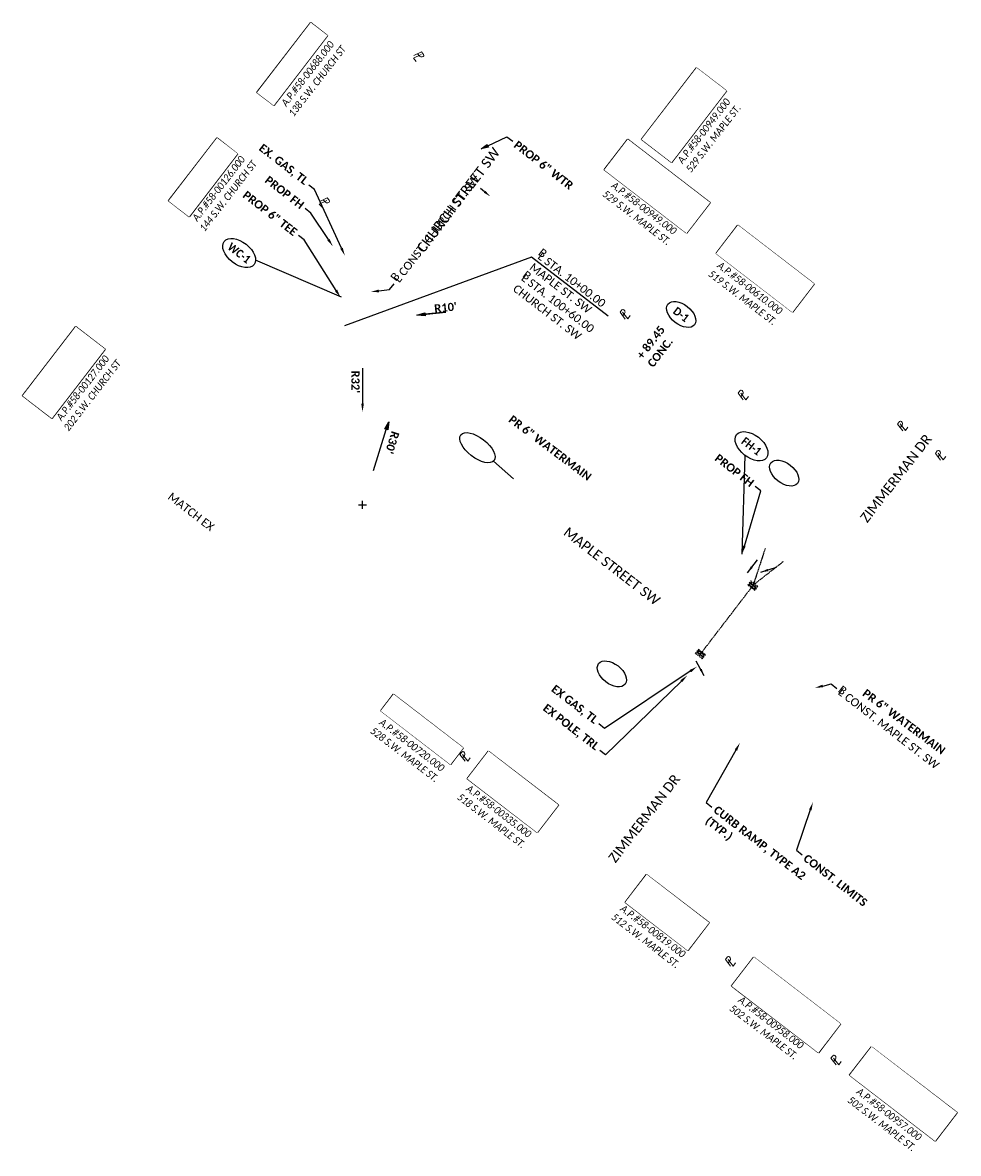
# Model space of a CAD drawing. Header units: feet. Extents: x 2204748 to 2209851, y 304262 to 307692.
# Tile 1 of 11: x 2205575 to 2205897, y 306338 to 306727. Entities that reach past the tile are written whole.
import ezdxf
from ezdxf import colors
from ezdxf.entities.mleader import LeaderData, LeaderLine
from ezdxf.math import Vec2, Vec3

# ---------------------------------------------------------------- set-up
doc = ezdxf.new("R2010")
doc.units = ezdxf.units.FT
doc.header["$MEASUREMENT"] = 0
doc.set_wipeout_variables(frame=1)
doc.header["$PDMODE"] = 3
doc.header["$PDSIZE"] = 5
for name, pattern in [('OhDOT_USTN1', [0.055, 0.014, -0.041]), ('OhDOT_USTN2', [0.11, 0.069, -0.041]), ('OhDOT_USTN4', [0.22, 0.11, -0.041, 0.028, -0.041]), ('OhDOT_USTN5', [0.11, 0.055, -0.055]), ('OhDOT_USTN6', [0.223, 0.083, -0.028, 0.028, -0.028, 0.028, -0.028]), ('OhDOT_USTN7', [0.221, 0.11, -0.028, 0.055, -0.028]), ('REDO_Drainage01', [1.6, 0.85, -0.75]), ('setbackex', [1.4, 1.3, -0.1])]:
    doc.linetypes.add(name, pattern=pattern)
for name, color, linetype in [('0_Text+_Line_Mask', 9, 'Continuous'), ('DR_X_Cells', 121, 'Continuous'), ('DR_X_Storm_Sewer', 151, 'OhDOT_USTN5'), ('DV_X_Owner_Labels', 7, 'setbackex'), ('DV_X_Text', 7, 'Continuous'), ('RW_X_Text', 7, 'Continuous'), ('SH_TextM', 7, 'Continuous'), ('UT_P_Sanitary_Text', 7, 'Continuous'), ('UT_P_Water_Text', 7, 'Continuous'), ('UT_X_Electric_Cells', 1, 'Continuous')]:
    doc.layers.add(name, color=color, linetype=linetype)
doc.styles.add('Simplex Normal (0.14)', font='calibri.ttf', dxfattribs={"height": 0.14})
doc.styles.add('Slanted Normal (0.125) Font 31', font='calibrii.ttf', dxfattribs={"width": 0.9, "height": 0.125})
doc.styles.add('Slanted-Normal', font='calibriz.ttf', dxfattribs={"height": 0.14})
doc.styles.add('Slanted-Sub Title', font='calibriz.ttf', dxfattribs={"height": 0.17})
doc.styles.add('Straight Normal (0.14) Font 30', font='calibrib.ttf', dxfattribs={"height": 0.14})
doc.styles.add('Straight-Normal', font='calibrib.ttf', dxfattribs={"height": 0.14})
doc.dimstyles.new('Dec Straight 0', dxfattribs={"dimtxt": 0.14, "dimasz": 0.14, "dimexe": 0.07, "dimexo": 0.07, "dimgap": 0.05, "dimtad": 1, "dimdec": 0, "dimzin": 0, "dimdsep": 46, "dimtxsty": 'Straight Normal (0.14) Font 30', "dimcen": 0.07, "dimclrd": 9, "dimclre": 9, "dimclrt": 256, "dimadec": 0, "dimazin": 0, "dimtfac": 1, "dimtdec": 0, "dimtofl": 0, "dimtmove": 2, "dimatfit": 3, "dimfxl": 1, "dimtolj": 1, "dimtzin": 0, "dimlwd": 25, "dimlwe": 25, "dimarcsym": 0})

# ---------------------------------------------------------------- blocks, each defined once
blk = doc.blocks.new('PL')
at = {"layer": 'DV_X_Text', "char_height": 0.14, "attachment_point": 1, "style": 'Simplex Normal (0.14)'}
for s, insert, width in [('{\\Fsimplex|c0;\\Q15;P}', (-0.028, 0.106), 0.15221), ('{\\Fsimplex|c0;\\Q15;L}', (0.002, 0.072), 0.05119)]:
    blk.add_mtext(s, dxfattribs=dict(at, insert=insert, width=width))
blk = doc.blocks.new('Dim1')
h = blk.add_hatch(color=4)
h.dxf.hatch_style = 1
h.paths.add_polyline_path([(0, 0), (-1, -0.2), (-1, 0.2)])
at = {"color": 4}
blk.add_lwpolyline([(0, 0), (-1, -0.2), (-1, 0.2), (0, 0)], dxfattribs=at)
blk = doc.blocks.new('*D1002')
at = {"layer": 'Defpoints', "color": 0, "transparency": 16777216}
for p in [(2205692.15, 306592.94), (2205692.15, 306560.94)]:
    blk.add_point(p, dxfattribs=at)
at = {"layer": 'SH_TextM', "color": 9, "lineweight": 25, "transparency": 16777216}
for p, q in [((2205692.15, 306607.96), (2205692.15, 306595.74)), ((2205692.15, 306559.54), (2205692.15, 306562.34)), ((2205690.75, 306560.94), (2205693.55, 306560.94))]:
    blk.add_line(p, q, dxfattribs=at)
at = {"layer": 'SH_TextM', "color": 9, "transparency": 16777216}
blk.add_solid([(2205691.69, 306595.74), (2205692.62, 306595.74), (2205692.15, 306592.94)], dxfattribs=at)
at = {"layer": 'SH_TextM', "transparency": 16777216, "insert": (2205689.71, 306603.25), "char_height": 2.8, "attachment_point": 5, "rotation": 270, "style": 'Straight Normal (0.14) Font 30'}
blk.add_mtext("\\A1;R32'", dxfattribs=at)
blk = doc.blocks.new('CB3-X')
at = {"layer": 'Defpoints', "color": 20, "linetype": 'REDO_Drainage01', "lineweight": 0}
blk.add_lwpolyline([(-2.37, 0.75), (2.37, 0.75), (2.37, -1.5), (-2.37, -1.5), (-2.37, 0.75)], close=True, dxfattribs=at)
at = {"layer": 'Defpoints', "color": 21, "linetype": 'OhDOT_USTN2', "lineweight": 53}
blk.add_point((0, 1.42), dxfattribs=at)
at = {"layer": 'Defpoints', "color": 61, "linetype": 'OhDOT_USTN6', "lineweight": 53}
for p in [(0, 0.75), (-2.37, -0.37), (0, -1.5), (2.37, -0.37)]:
    blk.add_point(p, dxfattribs=at)
at = {"layer": 'Defpoints', "color": 21, "linetype": 'OhDOT_USTN5', "lineweight": 53}
blk.add_point((0, 0), dxfattribs=at)
at = {"layer": 'Defpoints', "color": 40, "linetype": 'OhDOT_USTN4', "lineweight": 53}
blk.add_point((0, 0), dxfattribs=at)
at = {"layer": 'Defpoints', "color": 151, "linetype": 'OhDOT_USTN7', "lineweight": 53}
blk.add_point((0, -0.37), dxfattribs=at)
at = {"layer": 'Defpoints', "color": 223, "linetype": 'OhDOT_USTN1', "lineweight": 53}
blk.add_point((0, -2.17), dxfattribs=at)
at = {"layer": 'DR_X_Cells', "color": 151, "linetype": 'Continuous', "lineweight": 0}
for p, q in [((-2.5, -1.76), (-0.75, 0)), ((-2.5, -0.63), (-1.88, 0)), ((-1.44, -1.83), (0.38, 0)), ((-0.31, -1.83), (1.51, 0)), ((0.82, -1.83), (2.5, -0.14)), ((1.94, -1.83), (2.5, -1.28))]:
    blk.add_line(p, q, dxfattribs=at)
at = {"layer": 'DR_X_Cells', "color": 151, "linetype": 'REDO_Drainage01', "lineweight": 0}
blk.add_lwpolyline([(-3.04, 1.42), (3.04, 1.42), (3.04, -2.17), (-3.04, -2.17), (-3.04, 1.42)], close=True, dxfattribs=at)
at = {"layer": 'DR_X_Cells', "color": 151, "linetype": 'Continuous', "lineweight": 0, "flags": 128}
blk.add_lwpolyline([(-2.5, 0), (2.5, 0), (2.5, -1.83), (-2.5, -1.83), (-2.5, 0)], close=True, dxfattribs=at)
blk = doc.blocks.new('CI')
at = {"layer": 'UT_X_Electric_Cells'}
blk.add_blockref('CB3-X', (0, 0), dxfattribs=at)
blk = doc.blocks.new('*U1018')
at = {"layer": 'SH_TextM', "linetype": 'Continuous'}
blk.add_lwpolyline([(4.53, -1.41), (-1.11, -1.41)], dxfattribs=at)
at = {"layer": 'SH_TextM'}
blk.add_solid([(2.03, -0.99), (4.53, -1.41), (2.03, -1.82)], dxfattribs=at)
blk = doc.blocks.new('*U1019')
at = {"layer": 'SH_TextM', "linetype": 'Continuous'}
blk.add_lwpolyline([(4.53, -1.41), (-1.11, -1.41)], dxfattribs=at)
at = {"layer": 'SH_TextM'}
blk.add_solid([(2.03, -0.99), (4.53, -1.41), (2.03, -1.82)], dxfattribs=at)

msp = doc.modelspace()

# ---------------------------------------------------------------- linework, layer by layer
at = {"layer": '0_Text+_Line_Mask'}
for points in [[(2205661.58, 306698.33), (2205655.81, 306702.77), (2205674.33, 306726.86), (2205680.1, 306722.42)], [(2205807.13, 306711.33), (2205817.45, 306703.39), (2205798.49, 306678.74), (2205788.17, 306686.68)], [(2205632.44, 306660.06), (2205625.39, 306665.49), (2205642.08, 306687.19), (2205649.14, 306681.76)], [(2205783.45, 306686.71), (2205811.79, 306664.92), (2205803.67, 306654.37), (2205775.34, 306676.17)], [(2205821.36, 306657.19), (2205847.63, 306636.99), (2205840.09, 306627.18), (2205813.82, 306647.39)], [(2205585.22, 306590.7), (2205575.15, 306598.45), (2205593.46, 306622.26), (2205603.54, 306614.51)], [(2205702.83, 306495.8), (2205726.83, 306477.34), (2205722.4, 306471.57), (2205698.4, 306490.03)], [(2205735.5, 306476.22), (2205759.59, 306457.69), (2205752.26, 306448.16), (2205728.17, 306466.7)], [(2205789.94, 306433.76), (2205811.46, 306417.2), (2205804.07, 306407.59), (2205782.54, 306424.15)], [(2205826.85, 306405.36), (2205856.71, 306382.39), (2205849.04, 306372.41), (2205819.17, 306395.38)], [(2205867.37, 306374.52), (2205896.8, 306351.88), (2205889.23, 306342.03), (2205859.79, 306364.68)]]:
    msp.add_lwpolyline(points, close=True, dxfattribs=at)
at = {"layer": 'DR_X_Storm_Sewer'}
for points in [[(2205830.73, 306545.93), (2205826.6, 306533.3)], [(2205837.07, 306541.49), (2205826.6, 306533.3)], [(2205826.6, 306533.3), (2205808.32, 306509.46)]]:
    msp.add_lwpolyline(points, dxfattribs=at)
at = {"layer": 'SH_TextM', "color": 95, "lineweight": 25}
for p, q in [((2205720.83, 306627.18), (2205713.63, 306626.5)), ((2205695.87, 306572.74), (2205700.33, 306586.88))]:
    msp.add_line(p, q, dxfattribs=at)
at = {"layer": 'SH_TextM', "color": 95, "linetype": 'ByBlock', "lineweight": -2}
msp.add_lwpolyline([(2205734.18, 306668.65), (2205732.75, 306669.81)], dxfattribs=at)
at = {"layer": 'SH_TextM'}
for points in [[(2205776.71, 306625.83), (2205750.29, 306646.15), (2205685.92, 306622.51)], [(2205710.84, 306626.23), (2205720.81, 306627.21)]]:
    msp.add_lwpolyline(points, dxfattribs=at)
for centre in [(2205801.83, 306626.44), (2205837.28, 306571.85), (2205777.97, 306502.79)]:
    msp.add_ellipse(centre, major_axis=(-4.56, 3.53), ratio=0.596932, dxfattribs=at)
at = {"layer": 'SH_TextM', "color": 4}
msp.add_solid([(2205733.92, 306668.32), (2205736.12, 306667.07), (2205734.44, 306668.97)], dxfattribs=at)
at = {"layer": 'UT_P_Sanitary_Text', "elevation": 1047.07}
msp.add_lwpolyline([(2205744.12, 306569.9), (2205737.19, 306575.96)], dxfattribs=at)
at = {"layer": 'UT_P_Sanitary_Text'}
msp.add_ellipse((2205731.69, 306580.6), major_axis=(-5.71, 4.42), ratio=0.477169, dxfattribs=at)
at = {"layer": 'UT_P_Water_Text'}
for points in [[(2205684.87, 306632.45), (2205655.34, 306645.14)], [(2205822.77, 306543.94), (2205823.8, 306577.94)]]:
    msp.add_lwpolyline(points, dxfattribs=at)
for centre in [(2205649.69, 306647.57), (2205826.04, 306581.11)]:
    msp.add_ellipse(centre, major_axis=(-5.13, 3.98), ratio=0.596932, dxfattribs=at)

# ---------------------------------------------------------------- block references
at = {"layer": 'DR_X_Cells', "xscale": 0.5, "yscale": 0.5, "zscale": 0.5}
for p, rotation in [((2205826.6, 306533.3), 322.8727999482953), ((2205808.32, 306509.46), 142.8727999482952)]:
    msp.add_blockref('CI', p, dxfattribs=dict(at, rotation=rotation))
at = {"layer": 'DV_X_Text'}
for p, xscale, yscale, zscale, rotation in [((2205710.42, 306715.88), 20, 20, 20, 310.5532126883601), ((2205677.97, 306665.71), 20, 20, 20, 310.4912257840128), ((2205782.04, 306625.35), 20, 20, 20, 52.27134078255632), ((2205822.67, 306597.53), 20.00000000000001, 20.00000000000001, 20.00000000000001, 52.27134078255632), ((2205877.59, 306586.92), 20.00000000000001, 20.00000000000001, 20.00000000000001, 52.27134078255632), ((2205890.59, 306576.82), 20.00000000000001, 20.00000000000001, 20.00000000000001, 52.27134078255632), ((2205726.95, 306473.21), 20, 20, 20, 52.24522069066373), ((2205818.3, 306402.66, 386.25), 20, 20, 20, 52.19267567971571), ((2205854.65, 306368.71), 20, 20, 20, 52.16517385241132)]:
    msp.add_blockref('PL', p, dxfattribs=dict(at, xscale=xscale, yscale=yscale, zscale=zscale, rotation=rotation))
at = {"layer": 'SH_TextM', "color": 95, "lineweight": 25, "xscale": 2.8, "yscale": 2.8, "zscale": 2.8, "rotation": 185.5534737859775}
msp.add_blockref('Dim1', (2205710.84, 306626.23), dxfattribs=at)
at = {"layer": 'SH_TextM', "xscale": 2.8, "yscale": 2.8, "zscale": 2.8, "rotation": 72.51360159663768}
msp.add_blockref('Dim1', (2205701.17, 306589.55), dxfattribs=at)
at = {"layer": 'SH_TextM'}
for name, p, rotation in [('*U1019', (2205828.51, 306540.28), 231.968171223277), ('*U1019', (2205834.02, 306537.8), 197.9019823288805), ('*U1018', (2205808.78, 306506.81), 298.9748229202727)]:
    msp.add_blockref(name, p, dxfattribs=dict(at, rotation=rotation))

# ---------------------------------------------------------------- texts
at = {"layer": 'DV_X_Owner_Labels', "char_height": 2.5, "width": 97.223, "attachment_point": 2, "style": 'Slanted Normal (0.125) Font 31'}
for s, insert, rotation in [('MARCIA K. TROYER\\PO.R. 1157, PG. 2467\\PA.P.#58-00688.000\\P138 S.W. CHURCH ST', (2205665.67, 306715.18), 52.1945), ('ESTHER M. MILLER\\PNANCY K. MILLER\\PO.R. 1176, PG. 1592\\PA.P.#58-00949.000\\P529 S.W. MAPLE ST.', (2205798.75, 306698), 52.1945), ('LEE R. YODER\\PD.V. 688, PG. 282\\PA.P.#58-00126.000\\P144 S.W. CHURCH ST', (2205635.02, 306675.65), 52.1945), ('ESTHER M. & NANCY K.\\PMILLER\\PO.R. 1176, PG. 1592\\PA.P.#58-00949.000\\P529 S.W. MAPLE ST.', (2205797.44, 306673.95), 322.431), ('DERRICK NEAL YODER\\PLEANNE MARIE YODER\\PO.R. 1608, PG. 2178\\PA.P.#58-00610.000\\P519 S.W. MAPLE ST.', (2205833.87, 306646.43), 322.431), ('MYRON R. YODER\\PHEATHER M. YODER\\PD.V. 694, PG. 446\\PA.P.#58-00127.000\\P202 S.W. CHURCH ST', (2205584.97, 306609.59), 52.1945), ('JAMIE L. JONES\\PO.R. 1569, PG. 1582\\PA.P.#58-00720.000\\P528 S.W. MAPLE ST.', (2205715, 306485.9), 322.431), ('MARION M. MILLER\\PMARTHA A. MILLER\\PO.R.1597, PG. 3708\\PA.P.#58-00335.000\\P518 S.W. MAPLE ST.', (2205747.44, 306466.43), 322.431), ('JOHN R. FESTI\\PCINDY S. FESTI\\PD.V. 650, PG. 684\\PA.P.#58-00819.000\\P512 S.W. MAPLE ST.', (2205800.51, 306425.16), 322.431), ('JEFFREY LYNN NUMBERS\\PLEAH J. NUMBERS\\PD.V. 699, PG. 531\\PA.P.#58-00958.000\\P502 S.W. MAPLE ST.', (2205841.14, 306393.73), 322.431), ('JEFFREY LYNN NUMBERS\\PLEAH J. NUMBERS\\PD.V. 699, PG. 531\\PA.P.#58-00957.000\\P502 S.W. MAPLE ST.', (2205881.79, 306362.2), 322.431)]:
    msp.add_mtext(s, dxfattribs=dict(at, insert=insert, rotation=rotation))
at = {"layer": 'RW_X_Text', "style": 'Slanted-Sub Title'}
for s, rotation, p in [('ZIMMERMAN DR', 52.22, (2205865.85, 306554.55)), ('MAPLE STREET SW', 322.22, (2205760.99, 306550.87)), ('ZIMMERMAN DR', 52.22, (2205779.19, 306437.51))]:
    msp.add_text(s, height=3.4, rotation=rotation, dxfattribs=at).set_placement(p)
at = {"layer": 'SH_TextM', "char_height": 2.8}
for s, insert, width, attachment_point, rotation, style in [('\\pxsm1;L STA. 10+00.00\\PMAPLE ST. SW\\PL STA. 100+60.00\\PCHURCH ST. SW', (2205753.9, 306648.07), 70.8753, 1, 322.4314, 'Slanted-Normal'), ('B', (2205754.09, 306649.4), 2.8, 1, 322.4314, 'Slanted-Normal'), ('B', (2205701.5, 306639.35), 2.8, 1, 52.292, 'Slanted-Normal'), ('B', (2205748.65, 306641.7), 2.8, 1, 322.4314, 'Slanted-Normal'), ('{\\W0.9;D-1}', (2205801.83, 306626.44), 13.0687, 5, 322.431, 'Straight-Normal'), ('{\\fCalibri|b1|i0|c0|p46;+ 89.45\\PCONC.}', (2205786.28, 306612.55), 15.4271, 1, 52.431, 'Slanted-Normal'), ('MATCH EX', (2205626.54, 306565.42), 21.2433, 1, 322.5, 'Slanted-Normal'), ('B', (2205857.3, 306498.98), 2.8, 1, 322.22, 'Slanted-Normal')]:
    msp.add_mtext(s, dxfattribs=dict(at, insert=insert, width=width, attachment_point=attachment_point, rotation=rotation, style=style))
at = {"layer": 'SH_TextM', "char_height": 2.8, "attachment_point": 5, "style": 'Straight Normal (0.14) Font 30'}
for s, insert, rotation in [("\\A1;R10'", (2205720.73, 306628.84), 5.5535), ("\\A1;R30'", (2205702.37, 306582.37), 252.5136)]:
    msp.add_mtext(s, dxfattribs=dict(at, insert=insert, rotation=rotation))
at = {"layer": 'UT_P_Water_Text', "char_height": 2.8, "width": 13.0687, "attachment_point": 5, "rotation": 322.2559, "style": 'Straight-Normal'}
for s, insert in [('{\\W0.9;WC-1}', (2205649.69, 306647.57)), ('{\\W0.9;FH-1}', (2205826.04, 306581.11))]:
    msp.add_mtext(s, dxfattribs=dict(at, insert=insert))
at = {"layer": 'UT_P_Water_Text', "char_height": 2.8, "attachment_point": 3, "rotation": 323, "style": 'Straight Normal (0.14) Font 30'}
for insert in [(2205771.29, 306571.29), (2205893.08, 306477.1)]:
    msp.add_mtext('PR 6" WATERMAIN', dxfattribs=dict(at, insert=insert))

# ---------------------------------------------------------------- dimensions: what is measured, and where the dimension line sits
at = {"layer": 'SH_TextM'}
dim = msp.add_radius_dim(center=(2205692.15, 306560.94), mpoint=(2205692.15, 306592.94), dimstyle='Dec Straight 0', override={"dimpost": "'"}, dxfattribs=at)
dim.commit()
dim.dimension.update_dxf_attribs({"geometry": '*D1002', "text_midpoint": (2205689.71, 306603.25)})

# ---------------------------------------------------------------- leaders
ml = msp.add_multileader_mtext('Standard', dxfattribs=at)
ml.set_content('EX. GAS, TL', color=256, style='Straight Normal (0.14) Font 30')
ml.set_leader_properties(color=256, linetype='Continuous', lineweight=-1)
ml.build(insert=Vec2(0, 0))
ml.multileader.update_dxf_attribs({"text_right_attachment_type": 3, "dogleg_length": 0.125, "arrow_head_size": 2.8})
ctx = ml.context
ctx.base_point, ctx.char_height, ctx.arrow_head_size, ctx.landing_gap_size, ctx.plane_origin, ctx.plane_x_axis, ctx.plane_y_axis = Vec3(2205655.86, 306684.83, -658.73), 2.8, 2.8, 1.2, Vec3(2205686.06, 306646.71, -658.73), Vec3(0.790369, -0.612631), Vec3(0.612631, 0.790369)
ctx.right_attachment, ctx.text_align_type = 3, 2
notes = []
notes.append((ctx, [(0, (1, 1, 0), (2205675.65, 306669.44, -658.73), (-0.790369, 0.612631), 2.5, [(0, [(2205686.06, 306646.71, -658.73)], 0, [])])]))
ctx.mtext.insert, ctx.mtext.text_direction, ctx.mtext.rotation, ctx.mtext.alignment, ctx.mtext.flow_direction = Vec3(2205673.8, 306673.09, -658.73), Vec3(0.790369, -0.612631), 5.6238, 3, 5
ml = msp.add_multileader_mtext('Standard', dxfattribs=at)
ml.set_content('PROP FH', color=256, style='Straight Normal (0.14) Font 30')
ml.set_leader_properties(color=256, linetype='Continuous', lineweight=-1)
ml.build(insert=Vec2(0, 0))
ml.multileader.update_dxf_attribs({"text_right_attachment_type": 3, "dogleg_length": 0.125, "arrow_head_size": 2.8})
ctx = ml.context
ctx.base_point, ctx.char_height, ctx.arrow_head_size, ctx.landing_gap_size, ctx.plane_origin, ctx.plane_x_axis, ctx.plane_y_axis = Vec3(2205658.38, 306673.78, -658.73), 2.8, 2.8, 1.2, Vec3(2205681.94, 306649.87, -658.73), Vec3(0.790369, -0.612631), Vec3(0.612631, 0.790369)
ctx.right_attachment, ctx.text_align_type = 3, 2
notes.append((ctx, [(0, (1, 1, 0), (2205674.37, 306661.34, -658.73), (-0.790369, 0.612631), 2.5, [(0, [(2205681.94, 306649.87, -658.73)], 0, [])])]))
ctx.mtext.insert, ctx.mtext.text_direction, ctx.mtext.rotation, ctx.mtext.alignment, ctx.mtext.flow_direction = Vec3(2205672.34, 306664.76, -658.73), Vec3(0.790369, -0.612631), 5.6238, 3, 5
ml = msp.add_multileader_mtext('Standard', dxfattribs=at)
ml.set_content('PROP 6" TEE', color=256, style='Straight Normal (0.14) Font 30')
ml.set_leader_properties(color=256, linetype='Continuous', lineweight=-1)
ml.build(insert=Vec2(0, 0))
ml.multileader.update_dxf_attribs({"text_right_attachment_type": 3, "dogleg_length": 0.125, "arrow_head_size": 2.8})
ctx = ml.context
ctx.base_point, ctx.char_height, ctx.arrow_head_size, ctx.landing_gap_size, ctx.plane_origin, ctx.plane_x_axis, ctx.plane_y_axis = Vec3(2205650.55, 306668.78, -658.73), 2.8, 2.8, 1.2, Vec3(2205684.54, 306632.33, -658.73), Vec3(0.790369, -0.612631), Vec3(0.612631, 0.790369)
ctx.right_attachment, ctx.text_align_type = 3, 2
notes.append((ctx, [(0, (1, 1, 0), (2205672.04, 306652.08, -658.73), (-0.790369, 0.612631), 2.5, [(0, [(2205684.54, 306632.33, -658.73)], 0, [])])]))
ctx.mtext.insert, ctx.mtext.text_direction, ctx.mtext.rotation, ctx.mtext.alignment, ctx.mtext.flow_direction = Vec3(2205670.01, 306655.5, -658.73), Vec3(0.790369, -0.612631), 5.6238, 3, 5
ml = msp.add_multileader_mtext('Standard', dxfattribs=at)
ml.set_content('PROP FH', color=256, style='Straight Normal (0.14) Font 30')
ml.set_leader_properties(color=256, linetype='Continuous', lineweight=-1)
ml.build(insert=Vec2(0, 0))
ml.multileader.update_dxf_attribs({"text_right_attachment_type": 3, "dogleg_length": 0.125, "arrow_head_size": 2.8, "scale": 20})
ctx = ml.context
ctx.base_point, ctx.scale, ctx.char_height, ctx.arrow_head_size, ctx.landing_gap_size, ctx.plane_origin, ctx.plane_x_axis, ctx.plane_y_axis = Vec3(2205813.21, 306578.1), 20, 2.8, 2.8, 1.2, Vec3(2205822.77, 306544.09), Vec3(0.79262, -0.609716), Vec3(0.609716, 0.79262)
ctx.right_attachment, ctx.text_align_type = 3, 2
notes.append((ctx, [(1, (1, 1, 0), (2205829.24, 306565.72), (-0.79262, 0.609716), 2.5, [(0, [(2205822.77, 306544.09)], 0, [])])]))
ctx.mtext.insert, ctx.mtext.text_direction, ctx.mtext.rotation, ctx.mtext.alignment, ctx.mtext.flow_direction = Vec3(2205827.2, 306569.13), Vec3(0.79262, -0.609716), 5.627483, 3, 5
ml = msp.add_multileader_mtext('Standard', dxfattribs=at)
ml.set_content('EX GAS, TL', color=256, style='Straight Normal (0.14) Font 30')
ml.set_leader_properties(color=256, linetype='Continuous', lineweight=-1)
ml.build(insert=Vec2(0, 0))
ml.multileader.update_dxf_attribs({"text_right_attachment_type": 3, "dogleg_length": 0.125, "arrow_head_size": 2.8})
ctx = ml.context
ctx.base_point, ctx.char_height, ctx.arrow_head_size, ctx.landing_gap_size, ctx.plane_origin, ctx.plane_x_axis, ctx.plane_y_axis = Vec3(2205756.54, 306498.68, -658.73), 2.8, 2.8, 1.2, Vec3(2205805.4, 306506.55, -658.73), Vec3(0.790369, -0.612631), Vec3(0.612631, 0.790369)
ctx.right_attachment, ctx.text_align_type = 3, 2
notes.append((ctx, [(0, (1, 1, 0), (2205775.41, 306484.01, -658.73), (-0.790369, 0.612631), 2.5, [(0, [(2205807.3, 306505.28, -658.73)], 0, [])])]))
ctx.mtext.insert, ctx.mtext.text_direction, ctx.mtext.rotation, ctx.mtext.alignment, ctx.mtext.flow_direction = Vec3(2205773.55, 306487.66, -658.73), Vec3(0.790369, -0.612631), 5.6238, 3, 5
ml = msp.add_multileader_mtext('Standard', dxfattribs=at)
ml.set_content('EX POLE, TRL', color=256, style='Straight Normal (0.14) Font 30')
ml.set_leader_properties(color=256, linetype='Continuous', lineweight=-1)
ml.build(insert=Vec2(0, 0))
ml.multileader.update_dxf_attribs({"text_right_attachment_type": 3, "dogleg_length": 0.125, "arrow_head_size": 2.8})
ctx = ml.context
ctx.base_point, ctx.char_height, ctx.arrow_head_size, ctx.landing_gap_size, ctx.plane_origin, ctx.plane_x_axis, ctx.plane_y_axis = Vec3(2205753.58, 306492.18, -658.73), 2.8, 2.8, 1.2, Vec3(2205805.52, 306505.38, -658.73), Vec3(0.790369, -0.612631), Vec3(0.612631, 0.790369)
ctx.right_attachment, ctx.text_align_type = 3, 2
notes.append((ctx, [(0, (1, 1, 0), (2205775.81, 306474.9, -658.73), (-0.790369, 0.612631), 2.5, [(0, [(2205803.9, 306502.25, -658.73)], 0, [])])]))
ctx.mtext.insert, ctx.mtext.text_direction, ctx.mtext.rotation, ctx.mtext.alignment, ctx.mtext.flow_direction = Vec3(2205773.96, 306478.55, -658.73), Vec3(0.790369, -0.612631), 5.6238, 3, 5
ml = msp.add_multileader_mtext('Standard', dxfattribs=at)
ml.set_content('L CONST. MAPLE ST. SW', color=256, style='Slanted-Normal')
ml.set_leader_properties(color=256, linetype='Continuous', lineweight=-1)
ml.build(insert=Vec2(0, 0))
ml.multileader.update_dxf_attribs({"text_right_attachment_type": 3, "dogleg_length": 0.125, "arrow_head_size": 2.8, "scale": 20})
ctx = ml.context
ctx.base_point, ctx.scale, ctx.char_height, ctx.arrow_head_size, ctx.landing_gap_size, ctx.plane_origin, ctx.plane_x_axis, ctx.plane_y_axis = Vec3(2205855.45, 306497.77), 20, 2.8, 2.8, 1.2, Vec3(2205849.38, 306499.08), Vec3(0.790369, -0.612631), Vec3(0.612631, 0.790369)
ctx.right_attachment = 3
notes.append((ctx, [(0, (1, 1, 0), (2205853.47, 306499.3), (0.790369, -0.612631), 2.5, [(0, [(2205847.81, 306497.97)], 0, [])])]))
ctx.mtext.insert, ctx.mtext.text_direction, ctx.mtext.rotation, ctx.mtext.flow_direction = Vec3(2205857.27, 306498.16), Vec3(0.790369, -0.612631), 5.6238, 5
ml = msp.add_multileader_mtext('Standard', dxfattribs=at)
ml.set_content('CURB RAMP, TYPE A2 \\P(TYP.)', color=256, style='Straight Normal (0.14) Font 30')
ml.set_leader_properties(color=256, linetype='Continuous', lineweight=-1)
ml.build(insert=Vec2(0, 0))
ml.multileader.update_dxf_attribs({"text_right_attachment_type": 3, "dogleg_length": 0.125, "arrow_head_size": 2.8})
ctx = ml.context
ctx.base_point, ctx.char_height, ctx.arrow_head_size, ctx.landing_gap_size, ctx.plane_origin, ctx.plane_x_axis, ctx.plane_y_axis = Vec3(2205812.39, 306456.95, -658.73), 2.8, 2.8, 1.2, Vec3(2205822.05, 306479.02, -658.73), Vec3(0.790369, -0.612631), Vec3(0.612631, 0.790369)
ctx.right_attachment = 3
notes.append((ctx, [(0, (1, 1, 0), (2205810.42, 306458.48, -658.73), (0.790369, -0.612631), 2.5, [(0, [(2205822.05, 306479.02, -658.73)], 0, [])])]))
ctx.mtext.insert, ctx.mtext.text_direction, ctx.mtext.rotation, ctx.mtext.flow_direction = Vec3(2205814.43, 306457.62, -658.73), Vec3(0.790369, -0.612631), 5.6238, 5
ml = msp.add_multileader_mtext('Standard', dxfattribs=at)
ml.set_content('CONST. LIMITS', color=256, style='Straight Normal (0.14) Font 30')
ml.set_leader_properties(color=256, linetype='Continuous', lineweight=-1)
ml.build(insert=Vec2(0, 0))
ml.multileader.update_dxf_attribs({"text_right_attachment_type": 3, "dogleg_length": 0.125, "arrow_head_size": 2.8})
ctx = ml.context
ctx.base_point, ctx.char_height, ctx.arrow_head_size, ctx.landing_gap_size, ctx.plane_origin, ctx.plane_x_axis, ctx.plane_y_axis = Vec3(2205843.51, 306440.57, -658.73), 2.8, 2.8, 1.2, Vec3(2205847.17, 306458.61, -658.73), Vec3(0.790369, -0.612631), Vec3(0.612631, 0.790369)
ctx.right_attachment = 3
notes.append((ctx, [(0, (1, 1, 0), (2205841.53, 306442.1, -658.73), (0.790369, -0.612631), 2.5, [(0, [(2205847.17, 306458.61, -658.73)], 0, [])])]))
ctx.mtext.insert, ctx.mtext.text_direction, ctx.mtext.rotation, ctx.mtext.flow_direction = Vec3(2205845.33, 306440.96, -658.73), Vec3(0.790369, -0.612631), 5.6238, 5
for ctx, leaders in notes:
    for number, flags, end, landing, length, lines in leaders:
        leader = LeaderData()
        leader.index, (leader.has_last_leader_line, leader.has_dogleg_vector, leader.attachment_direction) = number, flags
        leader.last_leader_point, leader.dogleg_vector, leader.dogleg_length = Vec3(end), Vec3(landing), length
        for number, points, colour, breaks in lines:
            line = LeaderLine()
            line.index, line.vertices, line.color, line.breaks = number, Vec3.list(points), colors.encode_raw_color(colour), breaks
            leader.lines.append(line)
        ctx.leaders.append(leader)

# ---------------------------------------------------------------- next in the draw order: leaders
ml = msp.add_multileader_mtext('Standard', dxfattribs=at)
ml.set_content('PROP 6" WTR', color=256, style='Straight Normal (0.14) Font 30')
ml.set_leader_properties(color=95)
ml.set_arrow_properties(name='Dim1')
ml.build(insert=Vec2(0, 0))
ml.multileader.update_dxf_attribs({"text_right_attachment_type": 3, "dogleg_length": 0.125, "arrow_head_size": 2.5})
ctx = ml.context
ctx.base_point, ctx.char_height, ctx.arrow_head_size, ctx.landing_gap_size, ctx.plane_origin, ctx.plane_x_axis, ctx.plane_y_axis = Vec3(2205743.85, 306686.03, -658.73), 2.8, 2.5, 1.2, Vec3(2205733.02, 306683.43, -658.73), Vec3(0.790369, -0.612631), Vec3(0.612631, 0.790369)
ctx.right_attachment = 3
notes = []
notes.append((ctx, [(0, (1, 1, 0), (2205741.87, 306687.56, -658.73), (0.790369, -0.612631), 2.5, [(0, [(2205733.02, 306683.43, -658.73)], 0, [])])]))
ctx.mtext.insert, ctx.mtext.text_direction, ctx.mtext.rotation, ctx.mtext.flow_direction = Vec3(2205745.67, 306686.42, -658.73), Vec3(0.790369, -0.612631), 5.6238, 5
ctx.mtext.has_bg_fill, ctx.mtext.bg_color, ctx.mtext.bg_scale_factor, ctx.mtext.bg_transparency, ctx.mtext.use_window_bg_color = 1, -1027028792, 1.5, 0, 1
for ctx, leaders in notes:
    for number, flags, end, landing, length, lines in leaders:
        leader = LeaderData()
        leader.index, (leader.has_last_leader_line, leader.has_dogleg_vector, leader.attachment_direction) = number, flags
        leader.last_leader_point, leader.dogleg_vector, leader.dogleg_length = Vec3(end), Vec3(landing), length
        for number, points, colour, breaks in lines:
            line = LeaderLine()
            line.index, line.vertices, line.color, line.breaks = number, Vec3.list(points), colors.encode_raw_color(colour), breaks
            leader.lines.append(line)
        ctx.leaders.append(leader)

# ---------------------------------------------------------------- next in the draw order: wipeouts: each hides what was drawn before it
for points in [[(2205661.58, 306698.33), (2205655.81, 306702.77), (2205674.33, 306726.86), (2205680.1, 306722.42)], [(2205807.13, 306711.33), (2205817.45, 306703.39), (2205798.49, 306678.74), (2205788.17, 306686.68)], [(2205632.44, 306660.06), (2205625.39, 306665.49), (2205642.08, 306687.19), (2205649.14, 306681.76)], [(2205821.36, 306657.19), (2205847.63, 306636.99), (2205840.09, 306627.18), (2205813.82, 306647.39)], [(2205585.22, 306590.7), (2205575.15, 306598.45), (2205593.46, 306622.26), (2205603.54, 306614.51)], [(2205735.5, 306476.22), (2205759.59, 306457.69), (2205752.26, 306448.16), (2205728.17, 306466.7)], [(2205789.94, 306433.76), (2205811.46, 306417.2), (2205804.07, 306407.59), (2205782.54, 306424.15)], [(2205826.85, 306405.36), (2205856.71, 306382.39), (2205849.04, 306372.41), (2205819.17, 306395.38)], [(2205867.37, 306374.52), (2205896.8, 306351.88), (2205889.23, 306342.03), (2205859.79, 306364.68)]]:
    msp.add_wipeout(points).dxf.layer = '0_Text+_Line_Mask'

# ---------------------------------------------------------------- next in the draw order: texts
at = {"layer": 'RW_X_Text', "style": 'Slanted-Sub Title'}
msp.add_text('CHURCH STREET SW', height=3.4, rotation=52.7517, dxfattribs=at).set_placement((2205713.22, 306647.38))

# ---------------------------------------------------------------- next in the draw order: leaders
at = {"layer": 'SH_TextM'}
ml = msp.add_multileader_mtext('Standard', dxfattribs=at)
ml.set_content('L CONST. CHURCH ST. SW', color=256, style='Slanted-Normal')
ml.set_leader_properties(color=256, linetype='Continuous', lineweight=-1)
ml.build(insert=Vec2(0, 0))
ml.multileader.update_dxf_attribs({"text_right_attachment_type": 3, "dogleg_length": 0.125, "arrow_head_size": 2.8, "scale": 20})
ctx = ml.context
ctx.base_point, ctx.scale, ctx.char_height, ctx.arrow_head_size, ctx.landing_gap_size, ctx.plane_origin, ctx.plane_x_axis, ctx.plane_y_axis = Vec3(2205703, 306637.04), 20, 2.8, 2.8, 1.2, Vec3(2205694.74, 306629.74), Vec3(0.611638, 0.791138), Vec3(-0.791138, 0.611638)
ctx.right_attachment = 3
notes = []
notes.append((ctx, [(0, (1, 1, 0), (2205701.47, 306635.06), (0.611638, 0.791138), 2.5, [(0, [(2205694.94, 306634.17)], 0, [])])]))
ctx.mtext.insert, ctx.mtext.text_direction, ctx.mtext.rotation, ctx.mtext.flow_direction = Vec3(2205702.61, 306638.86), Vec3(0.611638, 0.791138), 0.912668, 5
for ctx, leaders in notes:
    for number, flags, end, landing, length, lines in leaders:
        leader = LeaderData()
        leader.index, (leader.has_last_leader_line, leader.has_dogleg_vector, leader.attachment_direction) = number, flags
        leader.last_leader_point, leader.dogleg_vector, leader.dogleg_length = Vec3(end), Vec3(landing), length
        for number, points, colour, breaks in lines:
            line = LeaderLine()
            line.index, line.vertices, line.color, line.breaks = number, Vec3.list(points), colors.encode_raw_color(colour), breaks
            leader.lines.append(line)
        ctx.leaders.append(leader)

# ---------------------------------------------------------------- next in the draw order: wipeouts: each hides what was drawn before it
for points in [[(2205783.45, 306686.71), (2205811.79, 306664.92), (2205803.67, 306654.37), (2205775.34, 306676.17)], [(2205702.83, 306495.8), (2205726.83, 306477.34), (2205722.4, 306471.57), (2205698.4, 306490.03)]]:
    msp.add_wipeout(points).dxf.layer = '0_Text+_Line_Mask'

doc.saveas('drawing.dxf')
